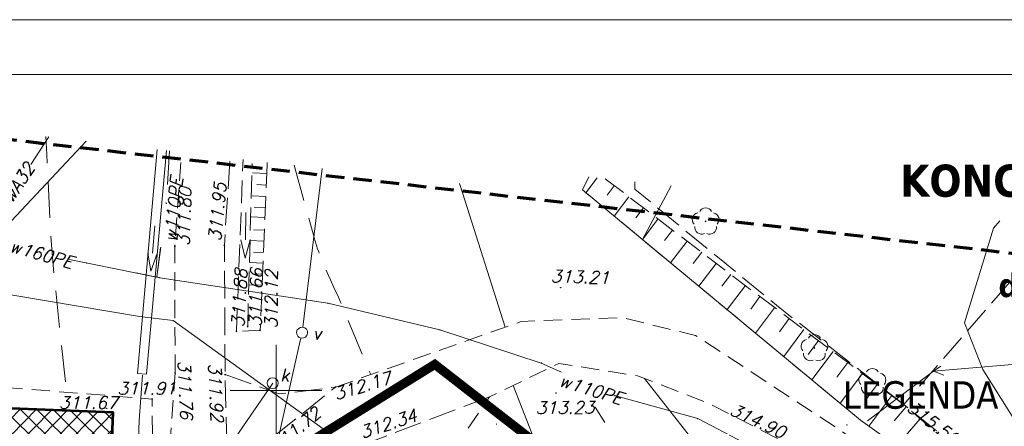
# Model space of a CAD drawing. Extents: x 4615668 to 9294084, y 5331114 to 10688993.
# Tile 142 of 181: x 4656419 to 4656473, y 5335126 to 5335148. Entities that reach past the tile are written whole.
import ezdxf

# ---------------------------------------------------------------- set-up
doc = ezdxf.new("R2010")
doc.units = 0
doc.header["$MEASUREMENT"] = 0
for name, pattern in [('BUBZ02', [1.75, 1.25, -0.5]), ('DASHDOT', [25.4, 12.7, -6.35, 0, -6.35]), ('EGBK02', [2, 1.5, -0.5]), ('KTCR', [1.5, 1, -0.5]), ('KTJZ01', [2, 1.5, -0.5]), ('l215_500', [2.5, 1.5, -0.4125, 0.175, -0.4125]), ('l217_500', [2, 1.5, -0.5]), ('l266_500', [1, 0.5, -0.5]), ('l423_500', [2, 1.5, -0.5]), ('l424_500', [1.5, 1, -0.5]), ('l641_500', [1.5, 1, -0.5]), ('l812_500', [3, 2, -1]), ('l823_500', [1.75, 1.25, -0.5]), ('l824_500', [1.75, 1.25, -0.5])]:
    doc.linetypes.add(name, pattern=pattern)
doc.layers.add('52', color=7, linetype='Continuous')
doc.layers.add('projekt', color=202, linetype='Continuous')
for name, color, linetype, lineweight in [('A_SZRAF', 253, 'Continuous', 5), ('budynek', 7, 'Continuous', 53), ('chodnik', 7, 'l423_500', 13), ('eNN', 7, 'Continuous', 13), ('gr_klasy', 7, 'l217_500', 13), ('hatch', 253, 'Continuous', 0), ('jezdnia', 7, 'l424_500', 13), ('k', 7, 'Continuous', 13), ('k_elem_naziemne', 7, 'Continuous', 13), ('nazwa_cieku', 7, 'Continuous', 13), ('pkt_wys', 7, 'Continuous', 13), ('robocza26', 7, 'Continuous', 13), ('robocza50', 7, 'Continuous', 13), ('rowy', 7, 'l266_500', 13), ('skarpa_dol', 7, 'l824_500', 13), ('skarpa_gora', 7, 'l823_500', 13), ('skarpa_umoc', 7, 'Continuous', 13), ('t', 7, 'Continuous', 13), ('t_elem_naziemne', 7, 'Continuous', 13), ('w', 7, 'Continuous', 13), ('w_rzedne', 7, 'Continuous', 13), ('warst_ciagla', 7, 'Continuous', 0), ('warst_przeryw', 7, 'l812_500', 0), ('zakresy', 7, 'l215_500', 70), ('zielen', 7, 'Continuous', 13)]:
    doc.layers.add(name, color=color, linetype=linetype, lineweight=lineweight)
doc.styles.add('100', font='isocp.shx', dxfattribs={"height": 20})
doc.styles.add('Style-ITALIC_1250', font='ITALIC_1250.shx')
doc.styles.add('tomek14', font='ISOCP.shx', dxfattribs={"height": 14})
doc.styles.add('txt', font='TXT', dxfattribs={"height": 0.2})

# ---------------------------------------------------------------- blocks, each defined once
blk = doc.blocks.new('WYS')
at = {"layer": '52', "color": 67, "linetype": 'Continuous'}
blk.add_circle((0, 0), 0.08, dxfattribs=at)
blk = doc.blocks.new('506_5')
at = {"layer": 'k_elem_naziemne', "color": 24, "linetype": 'Continuous', "lineweight": 13}
blk.add_circle((0, 0), 0.3, dxfattribs=at)
blk = doc.blocks.new('922_5')
at = {"layer": 'zielen', "linetype": 'Continuous', "lineweight": 13}
h = blk.add_hatch(color=96, dxfattribs=at)
edge = h.paths.add_edge_path()
edge.add_arc((0, 0), 0.05, 0, 360)
at = {"layer": 'zielen', "color": 96, "linetype": 'Continuous', "lineweight": 13}
for centre, start, end in [((0.005, 0.357), 30.1243, 149.8757), ((-0.352, 0.098), 101.9988, 221.9759), ((0.362, 0.098), 318.0241, 78.0012), ((-0.215, -0.321), 174.335, 293.7607), ((0.225, -0.321), 246.2393, 5.665)]:
    blk.add_arc(centre, 0.375, start, end, dxfattribs=at)
blk = doc.blocks.new('801_5')
at = {"layer": 'pkt_wys', "linetype": 'Continuous', "lineweight": 13}
h = blk.add_hatch(color=7, dxfattribs=at)
edge = h.paths.add_edge_path()
edge.add_arc((0, 0), 0.05, 0, 360)
blk = doc.blocks.new('993_5')
at = {"layer": 'nazwa_cieku', "color": 132, "linetype": 'Continuous', "lineweight": 13}
for p, q in [((1.5, 0), (0, 0)), ((2.5, 0), (1.5, 0.25)), ((2.5, 0), (1.5, -0.25))]:
    blk.add_line(p, q, dxfattribs=at)
blk = doc.blocks.new('G$C3390F2A0')
at = {"layer": 'budynek', "color": 7, "linetype": 'Continuous', "lineweight": 53, "flags": 128}
blk.add_lwpolyline([(87.371, 159.26), (93.866, 159.013), (93.591, 151.78), (87.104, 152.237)], dxfattribs=at)
at = {"layer": 'chodnik', "color": 7, "linetype": 'KTCR', "lineweight": 13, "flags": 128}
for points in [[(97.258, 161.155), (97.244, 168.067), (97.593, 172.995)], [(106.013, 160.38), (116.153, 163.964), (121.676, 164.179), (125.668, 163.196), (133.303, 158.21), (144.853, 150.129), (154.866, 142.601), (161.382, 137.732), (174.602, 129.068)], [(174.241, 126.483), (169.585, 129.772), (157.016, 138.202), (143.336, 148.778), (132.25, 156.496), (126.399, 159.496), (122.51, 161), (118.207, 161.671), (114.426, 159.847), (111.022, 154.825)], [(97.258, 161.155), (96.479, 149.993), (95.95, 146.814), (92.335, 137.962), (90.83, 134.595), (88.485, 129.065), (85.987, 121.922), (83.874, 117.569), (83.874, 117.569), (83.874, 117.569), (71.717, 101.681), (68.198, 95.709), (63.915, 87.328), (58.167, 76.235), (58.168, 76.211)], [(81.768, 159.472), (81.83, 160.846), (95.998, 159.73), (96.112, 149.873), (93.679, 149.858), (93.591, 151.78)]]:
    blk.add_lwpolyline(points, dxfattribs=at)
at = {"layer": 'eNN', "color": 1, "linetype": 'Continuous', "lineweight": 13, "flags": 128}
blk.add_lwpolyline([(137.683, 144.014), (146.76, 151.318), (147.077, 152.231), (141.371, 161.335), (140.367, 163.889), (141.94, 169.065), (142.295, 169.464)], dxfattribs=at)
at = {"layer": 'gr_klasy', "color": 96, "linetype": 'EGBK02', "lineweight": 13}
blk.add_line((145.432, 169.129), (137.044, 159.43), dxfattribs=at)
at = {"layer": 'gr_klasy', "color": 96, "linetype": 'EGBK02', "lineweight": 13, "flags": 128}
blk.add_lwpolyline([(122.365, 171.593), (122.366, 171.186), (130.092, 164.85), (137.044, 159.43), (153.497, 146.167)], dxfattribs=at)
at = {"layer": 'jezdnia', "color": 7, "linetype": 'KTJZ01', "lineweight": 13, "flags": 128}
for points in [[(100.244, 172.716), (99.948, 168.12), (99.991, 161.063)], [(98.306, 145.43), (100.157, 154.619), (99.991, 161.063), (99.991, 161.063)], [(99.991, 161.063), (102.942, 160.008), (106.013, 160.38)], [(100.157, 154.619), (102.54, 157.605), (106.013, 160.38)], [(114.426, 159.847), (107.518, 157.234), (104.849, 154.962), (102.693, 151.862), (99.411, 145.057)]]:
    blk.add_lwpolyline(points, dxfattribs=at)
at = {"layer": 'k', "color": 24, "linetype": 'Continuous', "lineweight": 13}
blk.add_line((95.11, 149.661), (102.588, 160.596), dxfattribs=at)
at = {"layer": 'k', "color": 24, "linetype": 'Continuous', "lineweight": 13, "flags": 128}
blk.add_lwpolyline([(95.162, 155.035), (95.305, 158.559), (95.473, 161.039)], dxfattribs=at)
at = {"layer": 'robocza26', "color": 7, "linetype": 'Continuous', "lineweight": 0}
for p, q in [((102.769, 157.688), (102.769, 162.688)), ((100.269, 160.188), (105.269, 160.188))]:
    blk.add_line(p, q, dxfattribs=at)
at = {"layer": 'robocza50', "color": 7, "linetype": 'Continuous', "lineweight": 0}
for p, q in [((102.769, 157.688), (102.769, 162.688)), ((100.269, 160.188), (105.269, 160.188))]:
    blk.add_line(p, q, dxfattribs=at)
at = {"layer": 'rowy', "color": 7, "linetype": 'Continuous', "lineweight": 13}
blk.add_line((95.205, 161.132), (95.703, 161.088), dxfattribs=at)
at = {"layer": 'rowy', "color": 7, "linetype": 'Continuous', "lineweight": 13, "flags": 128}
for points in [[(96.288, 173.365), (95.205, 161.132)], [(96.785, 173.308), (95.703, 161.088)], [(174.749, 130.116), (161.656, 138.665), (145.539, 150.83), (134.69, 158.576), (119.502, 171.154)], [(122.772, 168.446), (124.345, 171.381)], [(153.292, 162.493), (138.665, 161.246), (135.063, 158.53)], [(139.066, 161.524), (138.665, 161.246), (139.232, 161.025)]]:
    blk.add_lwpolyline(points, dxfattribs=at)
at = {"layer": 'skarpa_dol', "color": 7, "linetype": 'BUBZ02', "lineweight": 13}
blk.add_line((134.69, 158.576), (119.689, 171), dxfattribs=at)
at = {"layer": 'skarpa_gora', "color": 7, "linetype": 'BUBZ02', "lineweight": 13}
for p, q in [((100.608, 163.427), (100.972, 172.809)), ((101.222, 163.693), (101.464, 172.596))]:
    blk.add_line(p, q, dxfattribs=at)
at = {"layer": 'skarpa_gora', "color": 7, "linetype": 'BUBZ02', "lineweight": 13, "flags": 128}
for points in [[(102.29, 172.651), (102.285, 172.523)], [(102.284, 172.515), (101.902, 163.484), (100.608, 163.427)], [(120.74, 171.767), (128.646, 165.732), (137.044, 159.43), (148.305, 149.714), (153.23, 146.186)]]:
    blk.add_lwpolyline(points, dxfattribs=at)
at = {"layer": 'skarpa_umoc', "color": 7, "linetype": 'Continuous', "lineweight": 13}
for p, q in [((102.265, 172.057), (101.484, 172.09)), ((119.502, 171.154), (119.841, 171.863)), ((120.31, 171.812), (119.689, 171)), ((102.238, 171.418), (101.716, 171.44)), ((121.241, 171.384), (120.85, 170.872)), ((102.212, 170.802), (101.475, 170.834)), ((122.036, 170.777), (121.23, 169.722)), ((102.186, 170.192), (101.573, 170.218)), ((122.831, 170.17), (122.417, 169.628)), ((102.163, 169.642), (101.404, 169.675)), ((123.626, 169.564), (122.772, 168.446)), ((102.134, 168.954), (101.538, 168.979)), ((124.42, 168.957), (123.982, 168.383)), ((102.108, 168.358), (101.324, 168.391)), ((125.215, 168.35), (124.314, 167.169)), ((102.082, 167.726), (101.538, 167.749)), ((126.011, 167.744), (125.547, 167.137)), ((102.057, 167.149), (101.351, 167.179)), ((126.805, 167.137), (125.856, 165.893)), ((102.032, 166.551), (101.52, 166.572)), ((127.6, 166.53), (127.113, 165.892)), ((102.006, 165.945), (101.306, 165.975)), ((128.395, 165.924), (127.397, 164.615)), ((129.193, 165.322), (128.686, 164.645)), ((129.993, 164.72), (128.95, 163.33)), ((130.793, 164.12), (130.257, 163.406)), ((131.593, 163.52), (130.491, 162.053)), ((132.392, 162.92), (131.828, 162.168)), ((133.193, 162.32), (132.034, 160.776)), ((133.993, 161.72), (133.399, 160.928)), ((134.792, 161.12), (133.576, 159.499)), ((135.592, 160.519), (134.969, 159.69)), ((136.392, 159.919), (135.142, 158.253)), ((137.183, 159.309), (136.513, 158.531)), ((137.941, 158.656), (136.659, 157.17))]:
    blk.add_line(p, q, dxfattribs=at)
at = {"layer": 't', "color": 30, "linetype": 'Continuous', "lineweight": 13, "flags": 128}
for points in [[(104.228, 163.653), (105.293, 172.327)], [(99.063, 140.518), (104.126, 163.066)]]:
    blk.add_lwpolyline(points, dxfattribs=at)
at = {"layer": 't_elem_naziemne', "color": 7, "linetype": 'Continuous', "lineweight": 13}
blk.add_arc((104.191, 163.353), 0.3, 83.0249, 82.963, dxfattribs=at)
at = {"layer": 'w', "color": 160, "linetype": 'Continuous', "lineweight": 13}
for p, q in [((90.373, 174.047), (89.374, 172.55)), ((96.472, 168.034), (96.27, 166.405)), ((96.466, 167.989), (96.27, 166.405))]:
    blk.add_line(p, q, dxfattribs=at)
at = {"layer": 'w', "color": 160, "linetype": 'Continuous', "lineweight": 13, "flags": 128}
for points in [[(92.405, 173.813), (85.039, 165.965), (81.77, 161.366), (81.858, 159.468)], [(96.947, 173.289), (96.84, 171.442)], [(91.485, 167.351), (96.424, 166.355), (105.606, 164.965), (111.718, 163.502), (117.25, 161.689), (118.362, 161.194)], [(95.133, 166.615), (96.424, 166.355), (105.606, 164.965), (111.718, 163.502), (117.25, 161.689), (118.362, 161.194)], [(114.197, 151.718), (97.159, 164.02), (95.32, 164.238), (85.039, 165.965)], [(121.224, 159.921), (121.242, 159.913), (125.793, 158.659), (130.866, 156.014), (146.918, 145.623), (157.326, 138.375), (169.967, 129.039), (174.168, 125.955)], [(121.224, 159.921), (121.242, 159.913), (125.793, 158.659), (130.866, 156.014), (146.918, 145.623), (157.326, 138.375), (169.967, 129.039), (174.168, 125.955)]]:
    blk.add_lwpolyline(points, dxfattribs=at)
at = {"layer": 'w', "color": 160, "linetype": 'Continuous', "lineweight": 13}
for p in [(96.77, 170.438), (96.78, 170.415), (92.433, 167.16), (96.27, 166.405), (96.424, 166.355), (105.606, 164.965), (111.718, 163.502), (117.25, 161.689), (121.242, 159.913), (125.793, 158.659)]:
    blk.add_point(p, dxfattribs=at)
at = {"layer": 'warst_ciagla', "color": 21, "linetype": 'Continuous', "lineweight": 0, "flags": 128}
for points in [[(115.274, 163.653), (112.97, 170.946), (112.796, 171.512)], [(147.094, 128.942), (146.006, 130.22), (144.546, 131.916), (143.835, 132.779), (139.019, 138.822), (135.273, 143.538), (135.02, 143.863), (134.533, 144.527), (134.066, 145.205), (133.764, 145.664), (133.178, 146.595), (132.326, 148.01), (131.191, 149.899), (130.604, 150.829), (129.992, 151.741), (129.673, 152.188), (129.177, 152.846), (122.889, 160.854)], [(115.726, 160.474), (117.539, 155.803), (119.202, 151.511), (119.589, 150.649), (120.517, 148.998), (121.909, 146.716), (125.459, 141.294), (129.089, 136.732), (132.876, 131.514), (135.719, 127.52), (136.902, 126.057), (139.412, 123.251)]]:
    blk.add_lwpolyline(points, dxfattribs=at)
at = {"layer": 'warst_przeryw', "color": 21, "linetype": 'l812_500', "lineweight": 0, "flags": 128}
for points in [[(91.269, 160.662), (90.671, 166.293), (90.579, 167.262), (90.528, 167.909), (90.445, 169.203), (90.26, 173.093), (90.202, 174.067)], [(103.758, 172.504), (104.845, 168.562), (104.89, 168.402), (104.922, 168.296), (104.944, 168.225), (104.99, 168.084), (105.025, 167.979), (105.098, 167.77), (105.175, 167.563), (105.229, 167.425), (105.265, 167.333), (105.339, 167.151), (105.382, 167.048), (105.469, 166.844), (105.558, 166.64), (105.618, 166.505), (105.74, 166.234), (105.925, 165.83), (106.173, 165.29), (106.295, 165.02), (106.414, 164.748), (106.473, 164.612), (106.559, 164.408), (107.939, 161.061)], [(145.934, 121.3), (145.255, 122.356), (142.049, 127.223), (140.362, 129.598), (132.812, 139.596), (126.748, 147.728), (125.653, 149.272), (123.643, 152.483), (122.928, 153.982), (122.091, 156.037), (121.579, 157.016), (120.203, 159.282)]]:
    blk.add_lwpolyline(points, dxfattribs=at)
at = {"layer": 'zakresy', "color": 217, "linetype": 'l641_500', "lineweight": 70, "flags": 128}
blk.add_lwpolyline([(6.931, 10.558), (39.477, 110.069), (74.623, 175.45), (179.151, 163.591), (168.968, 97.168), (66.518, 8.467), (6.931, 10.558)], dxfattribs=at)
at = {"layer": 'k_elem_naziemne', "color": 24, "linetype": 'Continuous', "lineweight": 13, "rotation": 246.5511264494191}
blk.add_blockref('506_5', (102.588, 160.596), dxfattribs=at)
at = {"layer": 'nazwa_cieku', "color": 132, "linetype": 'Continuous', "lineweight": 13}
for p, rotation in [((101.125, 169.927), 269.1185959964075), ((96.159, 169.196), 264.8521151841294)]:
    blk.add_blockref('993_5', p, dxfattribs=dict(at, rotation=rotation))
at = {"layer": 'pkt_wys', "color": 7, "linetype": 'Continuous', "lineweight": 13}
for p in [(97.244, 168.067), (99.948, 168.12), (100.608, 163.427), (101.222, 163.693), (101.902, 163.484), (97.258, 161.155), (99.991, 161.063), (106.013, 160.38), (95.998, 159.73)]:
    blk.add_blockref('801_5', p, dxfattribs=at)
at = {"layer": 'pkt_wys', "color": 7, "linetype": 'Continuous', "lineweight": 13, "xscale": 0.1, "yscale": 0.1, "zscale": 0.1, "rotation": 0.06577989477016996}
for p in [(118.31, 165.808), (118.061, 160.055), (136.962, 159.8), (93.526, 159.222), (114.801, 158.355), (133.944, 158.303)]:
    blk.add_blockref('WYS', p, dxfattribs=at)
at = {"layer": 'zielen', "color": 96, "linetype": 'Continuous', "lineweight": 13}
for p in [(126.223, 169.436), (132.164, 162.517), (135.327, 160.667)]:
    blk.add_blockref('922_5', p, dxfattribs=at)
at = {"layer": 'k_elem_naziemne', "color": 24, "linetype": 'Continuous', "lineweight": 13, "style": 'Style-ITALIC_1250'}
blk.add_text('k', height=0.68, dxfattribs=at).set_placement((102.993, 160.692))
at = {"layer": 'pkt_wys', "color": 7, "linetype": 'Continuous', "lineweight": 13, "style": 'Style-ITALIC_1250'}
for s, rotation, p in [('311.95', 84.3429, (99.752, 168.326)), ('311.80', 87.9546, (98.04, 168.078)), ('311.88', 86.745, (101.022, 163.619)), ('311.66', 88.6776, (101.971, 163.657)), ('312.12', 89.5267, (102.836, 163.574)), ('311.76', 272.3632, (97.412, 161.818)), ('311.92', 272.5562, (99.077, 161.675)), ('312.17', 16.8391, (106.051, 159.657)), ('311.72', 40.151, (102.836, 156.757)), ('312.34', 18.1855, (107.482, 157.555))]:
    blk.add_text(s, height=0.68, rotation=rotation, dxfattribs=at).set_placement(p)
blk.add_text('311.91', height=0.68, dxfattribs=at).set_placement((94.109, 159.97))
at = {"layer": 'pkt_wys', "color": 7, "linetype": 'Continuous', "lineweight": 13, "char_height": 0.68, "attachment_point": 7, "line_spacing_factor": 0.722892, "style": 'txt'}
for s, insert, rotation in [('\\FITALIC_1250.shx;313.21', (117.763, 166.108), 358.4142), ('\\FITALIC_1250.shx;311.67', (90.915, 159.191), 0.0658), ('\\FITALIC_1250.shx;313.23', (116.95, 158.912), 0.4246), ('\\FITALIC_1250.shx;314.90', (127.484, 158.904), 335.1153), ('\\FITALIC_1250.shx;315.52', (137.156, 159.135), 322.8722)]:
    blk.add_mtext(s, dxfattribs=dict(at, insert=insert, rotation=rotation))
at = {"layer": 't_elem_naziemne', "color": 7, "linetype": 'Continuous', "lineweight": 13, "style": 'Style-ITALIC_1250'}
blk.add_text('v', height=0.68, dxfattribs=at).set_placement((104.76, 162.987))
at = {"layer": 'w', "color": 160, "linetype": 'Continuous', "lineweight": 13, "char_height": 0.68, "line_spacing_factor": 0.722892, "style": 'txt'}
for s, insert, attachment_point, rotation in [('\\FITALIC_1250.shx;wA32', (88.71, 171.554), 5, 56.2939), ('\\FITALIC_1250.shx;w110PE', (97.331, 168.278), 7, 84.0568), ('\\FITALIC_1250.shx;w160PE', (88.163, 167.79), 7, 344.6436), ('\\FITALIC_1250.shx;w110PE', (118.171, 160.452), 7, 342.9631)]:
    blk.add_mtext(s, dxfattribs=dict(at, insert=insert, attachment_point=attachment_point, rotation=rotation))

msp = doc.modelspace()

# ---------------------------------------------------------------- hatches: boundary and pattern name
at = {"layer": 'A_SZRAF', "lineweight": 13, "transparency": 33554687}
h = msp.add_hatch(dxfattribs=at)
h.set_pattern_fill('ANSI37', color=256, scale=5, angle=0.5)
h.set_pattern_definition([(45.5, (-106264.8955, 2885.2029), (-0.44578153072, 0.43806829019), []), (135.5, (-106264.8955, 2885.2029), (-0.43806829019, -0.44578153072), [])])
h.paths.add_polyline_path([(4656411.699, 5335120.286), (4656417.302, 5335120.073), (4656423.789, 5335119.616), (4656424.063, 5335126.849), (4656417.569, 5335127.096), (4656411.966, 5335127.308)])

# ---------------------------------------------------------------- linework, layer by layer
at = {"layer": 'hatch', "color": 252}
for points in [[(4656323.113, 5335000.889), (4656533.113, 5335000.889), (4656533.113, 5335148.289), (4656323.113, 5335148.289)], [(4656323.113, 5335000.889), (4656533.113, 5335000.889), (4656533.113, 5335148.289), (4656323.113, 5335148.289)], [(4656339.113, 5335145.289), (4656530.113, 5335145.289), (4656530.113, 5335003.889), (4656339.113, 5335003.889)]]:
    msp.add_lwpolyline(points, close=True, dxfattribs=at)
at = {"layer": 'projekt', "linetype": 'DASHDOT', "lineweight": 0, "ltscale": 0.1, "const_width": 0.5}
msp.add_lwpolyline([(4656417.162, 5335089.863), (4656424.98, 5335084.333), (4656439.714, 5335077.529), (4656466.49, 5335110.145), (4656441.636, 5335129.458), (4656433.456, 5335124.379), (4656429.429, 5335117.861), (4656417.162, 5335089.863)], dxfattribs=at)

# ---------------------------------------------------------------- block references
at = {"layer": 'w_rzedne', "color": 160, "linetype": 'Continuous', "lineweight": 13}
msp.add_blockref('G$C3390F2A0', (4656330.198, 5334967.836), dxfattribs=at)

# ---------------------------------------------------------------- texts
at = {"color": 0, "ltscale": 2.5, "char_height": 1.5, "attachment_point": 1}
for s, insert, width, style in [('\\A1;\\pxqc;{\\fTahoma|b1|i0|c238|p34;\\H1.167x;     KONCEPCJA ZAGOSPODAROWANIA\\P\\H1.000002x;^IDZIAŁKI       1 : 500\\P\\H0.7426x;    działki nr \\H1.153914x;5/10 \\H0.866614x;w obr. 45 [0045]\\P^I w Nowym Sączu [ 126201_1]}', (4656457.564, 5335140.369), 55.41652, '100'), ('{\\fTahoma|b0|i0|c238|p34;LEGENDA}', (4656463.922, 5335128.538), 18.17097, 'tomek14')]:
    msp.add_mtext(s, dxfattribs=dict(at, insert=insert, width=width, style=style))

doc.saveas('drawing.dxf')
